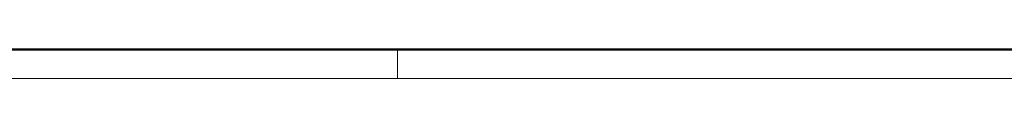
# Model space of a CAD drawing. Header units: millimetres. Extents: x 0 to 594, y 0 to 420.
# Tile 2 of 14: x 231 to 402, y 0 to 5. Entities that reach past the tile are written whole.
import ezdxf

# ---------------------------------------------------------------- set-up
doc = ezdxf.new("R2010")
doc.units = ezdxf.units.MM
doc.layers.add('ОСЕВЫЕ', color=7, linetype='Continuous')
doc.layers.add('ОСНОВНОЙ', color=7, linetype='Continuous', lineweight=25)

msp = doc.modelspace()

# ---------------------------------------------------------------- linework, layer by layer
at = {"color": 7, "linetype": 'Continuous', "lineweight": 50}
msp.add_line((20, 5), (589, 5), dxfattribs=at)
at = {"layer": 'ОСЕВЫЕ', "lineweight": 18}
msp.add_line((0, 0), (594, 0), dxfattribs=at)
at = {"layer": 'ОСНОВНОЙ', "linetype": 'Continuous', "lineweight": 18}
for p, q in [((589, 5), (20, 5)), ((297, 5), (297, 0)), ((304.5, 4.999), (304.5, 5.001))]:
    msp.add_line(p, q, dxfattribs=at)

doc.saveas('drawing.dxf')
